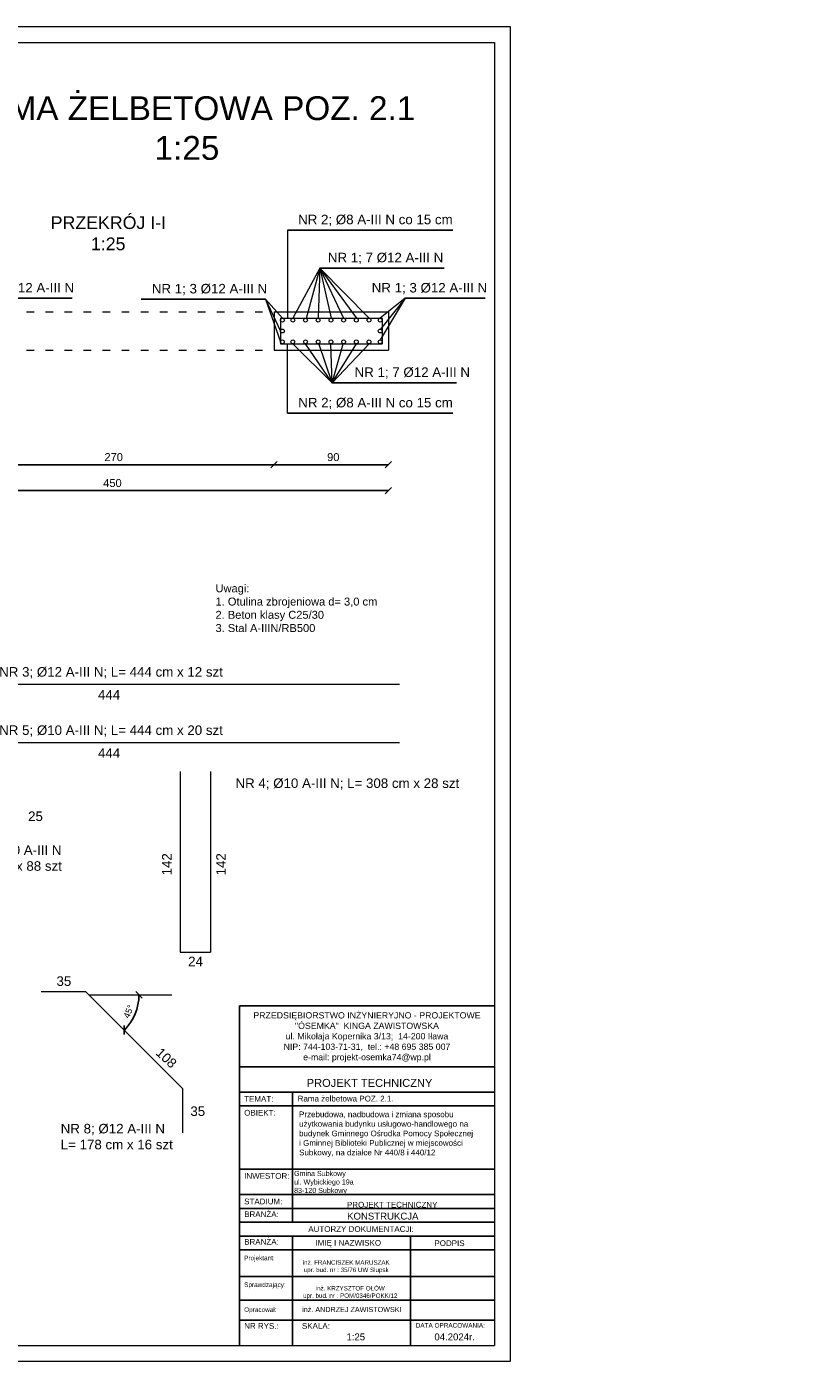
# Model space of a CAD drawing. Header units: millimetres. Extents: x 6528 to 149658, y 3342 to 12852.
# Tile 29 of 122: x 29382 to 31856, y 4387 to 8587. Entities that reach past the tile are written whole.
import ezdxf

# ---------------------------------------------------------------- set-up
doc = ezdxf.new("R2010")
doc.units = ezdxf.units.MM
doc.linetypes.add('ACAD_ISO03W100', pattern=[30, 12, -18])
doc.layers.add('R-TAB', color=1, linetype='Continuous')
doc.styles.get("Standard").update_dxf_attribs({"font": 'arial.ttf'})
doc.dimstyles.new('ISO-25', dxfattribs={"dimtxt": 2.5, "dimasz": 2.5, "dimexe": 1.25, "dimexo": 0.625, "dimtad": 1, "dimtxsty": 'Standard', "dimcen": 2.5, "dimadec": 0, "dimazin": 0, "dimtfac": 1, "dimtmove": 0, "dimatfit": 3, "dimfxl": 1, "dimarcsym": 0})

# ---------------------------------------------------------------- blocks, each defined once
blk = doc.blocks.new('_Oblique')
at = {"color": 0, "linetype": 'ByBlock', "lineweight": -2}
blk.add_line((-0.5, -0.5), (0.5, 0.5), dxfattribs=at)
blk = doc.blocks.new('*D708')
at = {"color": 0, "lineweight": -2, "transparency": 16777216}
blk.add_line((29080.8, 7208.5), (30160.8, 7208.5), dxfattribs=at)
at = {"layer": 'Defpoints', "color": 0, "transparency": 16777216}
for p in [(29080.8, 7569.3), (30160.8, 7569.3), (30160.8, 7208.5)]:
    blk.add_point(p, dxfattribs=at)
at = {"color": 0, "lineweight": -2, "transparency": 16777216, "xscale": 20, "yscale": 20, "zscale": 20, "rotation": 180}
blk.add_blockref('_Oblique', (29080.8, 7208.5), dxfattribs=at)
at = {"color": 0, "lineweight": -2, "transparency": 16777216, "xscale": 20, "yscale": 20, "zscale": 20}
blk.add_blockref('_Oblique', (30160.8, 7208.5), dxfattribs=at)
at = {"color": 0, "lineweight": 20, "transparency": 16777216, "insert": (29655.6, 7232.4), "char_height": 25, "attachment_point": 5}
blk.add_mtext('270', dxfattribs=at)
blk = doc.blocks.new('*D709')
at = {"color": 0, "lineweight": -2, "transparency": 16777216}
blk.add_line((30160.8, 7208.5), (30520.8, 7208.5), dxfattribs=at)
at = {"layer": 'Defpoints', "color": 0, "transparency": 16777216}
for p in [(30160.8, 7569.3), (30520.8, 7569.3), (30520.8, 7208.5)]:
    blk.add_point(p, dxfattribs=at)
at = {"color": 0, "lineweight": -2, "transparency": 16777216, "xscale": 20, "yscale": 20, "zscale": 20, "rotation": 180}
blk.add_blockref('_Oblique', (30160.8, 7208.5), dxfattribs=at)
at = {"color": 0, "lineweight": -2, "transparency": 16777216, "xscale": 20, "yscale": 20, "zscale": 20}
blk.add_blockref('_Oblique', (30520.8, 7208.5), dxfattribs=at)
at = {"color": 0, "lineweight": 20, "transparency": 16777216, "insert": (30347.2, 7232.4), "char_height": 25, "attachment_point": 5}
blk.add_mtext('90', dxfattribs=at)
blk = doc.blocks.new('*D710')
at = {"color": 0, "lineweight": -2, "transparency": 16777216}
blk.add_line((28720.8, 7127), (30520.8, 7127), dxfattribs=at)
at = {"layer": 'Defpoints', "color": 0, "transparency": 16777216}
for p in [(28720.8, 7569.3), (30520.8, 7569.3), (30520.8, 7127)]:
    blk.add_point(p, dxfattribs=at)
at = {"color": 0, "lineweight": -2, "transparency": 16777216, "xscale": 20, "yscale": 20, "zscale": 20, "rotation": 180}
blk.add_blockref('_Oblique', (28720.8, 7127), dxfattribs=at)
at = {"color": 0, "lineweight": -2, "transparency": 16777216, "xscale": 20, "yscale": 20, "zscale": 20}
blk.add_blockref('_Oblique', (30520.8, 7127), dxfattribs=at)
at = {"color": 0, "lineweight": 20, "transparency": 16777216, "insert": (29651.7, 7150.8), "char_height": 25, "width": 35.726, "attachment_point": 5}
blk.add_mtext('450', dxfattribs=at)
blk = doc.blocks.new('*D712')
at = {"color": 0, "lineweight": -2, "transparency": 16777216}
blk.add_arc((29578.2, 5540.3), 156.9, 315, 0, dxfattribs=at)
at = {"layer": 'Defpoints', "color": 0, "transparency": 16777216}
for p in [(29486.8, 5631.7), (29578.2, 5540.3), (29838.9, 5540.3), (29729.7, 5499.7), (29953.5, 5165)]:
    blk.add_point(p, dxfattribs=at)
at = {"color": 0, "lineweight": -2, "transparency": 16777216, "xscale": 20, "yscale": 20, "zscale": 20}
for p, rotation in [((29735.1, 5540.3), 90.0000000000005), ((29689.1, 5429.4), 225.0000000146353)]:
    blk.add_blockref('_Oblique', p, dxfattribs=dict(at, rotation=rotation))
at = {"color": 0, "lineweight": 20, "transparency": 16777216, "insert": (29702.7, 5487.8), "char_height": 20, "attachment_point": 5, "rotation": 67.1304}
blk.add_mtext('45°', dxfattribs=at)

msp = doc.modelspace()

# ---------------------------------------------------------------- linework, layer by layer
at = {"color": 2, "lineweight": 20}
msp.add_line((30904.769, 8587.03), (24964.769, 8587.03), dxfattribs=at)
at = {"lineweight": 20}
for p, q in [((30904.769, 4387.03), (30904.769, 8587.03)), ((25014.769, 8537.03), (30854.769, 8537.03)), ((30854.769, 8537.03), (30854.769, 4437.03)), ((30202.666, 7947.215), (30202.666, 7669.273)), ((30304.637, 7827.416), (30219.741, 7669.273)), ((30304.637, 7827.416), (30261.323, 7669.06)), ((30304.637, 7827.416), (30299.919, 7669.27)), ((30304.637, 7827.416), (30340.759, 7669.273)), ((30304.637, 7827.416), (30379.738, 7669.273)), ((30304.637, 7827.416), (30419.741, 7669.273)), ((30304.637, 7827.416), (30459.741, 7669.273)), ((30133.363, 7729.442), (30186.761, 7669.273)), ((30133.363, 7729.442), (30180.759, 7629.273)), ((30133.363, 7729.442), (30180.759, 7595.273)), ((30573.89, 7732.408), (30494.758, 7669.273)), ((30573.89, 7732.408), (30494.759, 7601.273)), ((30573.89, 7732.408), (30495.74, 7635.192)), ((30160.759, 7689.273), (30160.759, 7569.273)), ((30160.759, 7689.273), (30160.759, 7569.273)), ((30160.759, 7689.273), (30520.759, 7689.273)), ((30520.759, 7689.273), (30520.759, 7569.273)), ((30180.759, 7669.273), (30180.759, 7589.273)), ((30180.759, 7669.273), (30500.759, 7669.273)), ((30500.759, 7669.273), (30500.759, 7589.273)), ((30160.759, 7569.273), (30520.759, 7569.273)), ((30180.759, 7589.273), (30500.759, 7589.273)), ((30203.131, 7370.841), (30203.131, 7589.273)), ((30343.952, 7466.705), (30219.74, 7589.273)), ((30343.952, 7466.705), (30259.74, 7589.273)), ((30343.952, 7466.705), (30301.691, 7589.599)), ((30343.952, 7466.705), (30339.74, 7589.273)), ((30343.952, 7466.705), (30378.131, 7589.493)), ((30343.952, 7466.705), (30419.74, 7589.273)), ((30343.952, 7466.705), (30459.74, 7589.273)), ((28780.013, 6517.695), (30556.013, 6517.695)), ((28780.013, 6334.271), (30556.013, 6334.271)), ((29865.006, 6242.883), (29865.006, 5674.883)), ((29961.006, 6242.883), (29961.006, 5674.883)), ((29865.006, 5674.883), (29961.006, 5674.883)), ((29427.313, 5551.213), (29567.313, 5551.213)), ((29567.313, 5551.213), (29872.783, 5245.742)), ((29578.216, 5540.309), (29838.873, 5540.309)), ((29872.783, 5245.742), (29872.783, 5105.742)), ((25014.769, 4437.03), (30854.769, 4437.03)), ((24964.769, 4387.03), (30904.769, 4387.03))]:
    msp.add_line(p, q, dxfattribs=at)
for p, q in [((30202.666, 7947.215), (30723.153, 7947.215)), ((30304.637, 7827.416), (30696.003, 7827.416)), ((29133.89, 7732.408), (29525.255, 7732.408)), ((29741.998, 7729.442), (30133.363, 7729.442)), ((30573.89, 7732.408), (30825.884, 7732.408)), ((30343.952, 7466.705), (30735.317, 7466.705)), ((30203.131, 7370.841), (30723.618, 7370.841))]:
    msp.add_line(p, q)
at = {"linetype": 'ACAD_ISO03W100', "lineweight": 20, "ltscale": 2}
for p, q in [((29080.759, 7689.273), (30160.759, 7689.273)), ((29080.759, 7569.273), (30160.759, 7569.273))]:
    msp.add_line(p, q, dxfattribs=at)
at = {"lineweight": 20}
for centre in [(30186.759, 7663.273), (30219.74, 7663.273), (30259.74, 7663.273), (30299.74, 7663.273), (30339.74, 7663.273), (30379.74, 7663.273), (30419.74, 7663.273), (30459.74, 7663.273), (30494.759, 7663.273), (30186.759, 7629.273), (30494.759, 7629.273), (30186.759, 7595.273), (30219.74, 7595.273), (30259.74, 7595.273), (30299.74, 7595.273), (30339.74, 7595.273), (30379.74, 7595.273), (30419.74, 7595.273), (30459.74, 7595.273), (30494.759, 7595.273)]:
    msp.add_circle(centre, 6, dxfattribs=at)
at = {"layer": 'R-TAB', "color": 0}
for p, q in [((30051.302, 5505.54), (30854.769, 5505.54)), ((30051.302, 4565.153), (30051.302, 5505.54)), ((30051.302, 5313.501), (30854.769, 5313.501)), ((30051.302, 5234.526), (30854.769, 5234.526)), ((30218.905, 4824.786), (30218.905, 5234.526)), ((30051.302, 5191.09), (30854.769, 5191.09)), ((30051.302, 4992.131), (30854.769, 4992.131)), ((30051.302, 4911.659), (30854.769, 4911.659)), ((30051.302, 4868.222), (30854.769, 4868.222)), ((30051.302, 4824.786), (30854.769, 4824.786)), ((30051.302, 4781.35), (30854.769, 4781.35)), ((30218.905, 4565.153), (30218.905, 4781.35)), ((30590.377, 4565.153), (30590.377, 4781.35)), ((30051.302, 4737.914), (30854.769, 4737.914)), ((30051.302, 4653.696), (30854.769, 4653.696)), ((30051.302, 4579.515), (30854.769, 4579.515)), ((30051.302, 4437.03), (30051.302, 4579.515)), ((30051.302, 4579.515), (30854.769, 4579.515)), ((30051.302, 4579.515), (30854.769, 4579.515)), ((30051.302, 4579.515), (30854.769, 4579.515)), ((30218.905, 4437.03), (30218.905, 4579.515)), ((30590.377, 4437.03), (30590.377, 4579.515)), ((30051.302, 4516.677), (30854.769, 4516.677))]:
    msp.add_line(p, q, dxfattribs=at)

# ---------------------------------------------------------------- texts
at = {"attachment_point": 1}
for s, width, insert, char_height in [('\\pi58.34434;PRZEKRÓJ I-I \\P\\pi185.08376;1:25', 470.60409, (29398.877, 7990.373), 40), ('NR 2; %%C8 A-III N co 15 cm', 568.84285, (30236.392, 7995.352), 30), ('NR 1; 7 %%C12 A-III N', 568.84285, (30330.183, 7875.553), 30), ('NR 1; 3 %%C12 A-III N', 568.84285, (29167.616, 7780.545), 30), ('NR 1; 3 %%C12 A-III N', 568.84285, (29775.724, 7777.579), 30), ('NR 1; 3 %%C12 A-III N', 568.84285, (30468.244, 7780.545), 30), ('NR 1; 7 %%C12 A-III N', 568.84285, (30414.344, 7514.842), 30), ('NR 2; %%C8 A-III N co 15 cm', 568.84285, (30236.857, 7418.979), 30), ('\\A1;Uwagi:\\P1. Otulina zbrojeniowa d= 3,0 cm \\P2. Beton klasy C25/30\\P3. Stal A-IIIN/RB500', 750.43135, (29976.253, 6832.086), 25), ('NR 3; %%C12 A-III N; L= 444 cm x 12 szt ', 904.69515, (29294.939, 6571.641), 30), ('444', 904.69515, (29606.267, 6499.64), 30), ('NR 5; %%C10 A-III N; L= 444 cm x 20 szt ', 904.69515, (29294.939, 6388.217), 30), ('444', 904.69515, (29606.267, 6316.216), 30), ('NR 4; %%C10 A-III N; L= 308 cm x 28 szt ', 904.69515, (30039.162, 6221.366), 30), ('25', 904.69515, (29386.098, 6117.29), 30), ('NR 6; %%C10 A-III N^JL= 74 cm x 88 szt ', 904.69515, (29162.881, 6010.754), 30), ('24', 904.69515, (29890.043, 5660.356), 30), ('35', 904.69515, (29475.432, 5598.466), 30), ('35', 904.69515, (29897.071, 5189.062), 30), ('NR 8; %%C12 A-III N^JL= 178 cm x 16 szt ', 904.69515, (29488.797, 5134.189), 30)]:
    msp.add_mtext_dynamic_manual_height_columns(s, width=width, gutter_width=12.5, heights=[0], dxfattribs=dict(at, insert=insert, char_height=char_height))
at = {"char_height": 30, "attachment_point": 1}
for s, insert, rotation in [('142', (29807.838, 5916.17), 90), ('142', (29978.598, 5916.17), 90), ('108', (29806.055, 5376.692), 317.163007)]:
    msp.add_mtext_dynamic_manual_height_columns(s, width=904.69515, gutter_width=12.5, heights=[0], dxfattribs=dict(at, insert=insert, rotation=rotation))
at = {"lineweight": 0, "insert": (30239.482, 5173.176), "char_height": 18, "width": 610.19793, "attachment_point": 1}
msp.add_mtext('\\A1;Przebudowa, nadbudowa i zmiana sposobu użytkowania budynku usługowo-handlowego na budynek Gminnego Ośrodka Pomocy Społecznej ^Ji Gminnej Biblioteki Publicznej w miejscowości Subkowy, na działce Nr 440/8 i 440/12', dxfattribs=at)
at = {"layer": 'R-TAB', "color": 0, "ltscale": 24}
for s, insert, char_height, width, attachment_point in [('\\pi21.28194;RAMA ŻELBETOWA POZ. 2.1 \\P\\pi626.57696;1:25', (29157.855, 8368.098), 75, 1441.47248, 1), ('\\pi260.37642;PRZEKRÓJ PRZEZ \\P\\pi34.60902;KONSTRUKCJĘ DACHU B-B\\P\\pi577.59163; 1:100', (16745.238, 7636.606), 75, 1441.47248, 1), ('\\pi260.37642;PRZEKRÓJ PRZEZ \\P\\pi31.74409;KONSTRUKCJĘ DACHU A-A\\P\\pi577.59163; 1:100', (22220.652, 7565.331), 75, 1441.47248, 1), ('PRZEDSIĘBIORSTWO INŻYNIERYJNO - PROJEKTOWE\\P"ÓSEMKA"  KINGA ZAWISTOWSKA\\Pul. Mikołaja Kopernika 3/13;  14-200 Iława\\PNIP: 744-103-71-31,  tel.: +48 695 385 007\\Pe-mail: projekt-osemka74@wp.pl', (30453.258, 5407.037), 19.74375, 781.72017, 5), ('PROJEKT TECHNICZNY', (30263.461, 5275.646), 25, 1090.2179, 1), ('TEMAT:', (30066.549, 5221.639), 18, 136.70026, 1), ('Rama żelbetowa POZ. 2.1.', (30234.93, 5222.687), 18, 711.57772, 1), ('OBIEKT:', (30066.549, 5178.283), 18, 136.70026, 1), ('INWESTOR:', (30066.549, 4979.324), 18, 136.70026, 1), ('Gmina Subkowy\\Pul. Wybickiego 19a\\P83-120 Subkowy', (30223.757, 4986.11), 16, 675.77621, 1), ('STADIUM:', (30066.549, 4899.165), 18, 136.70026, 1), ('PROJEKT TECHNICZNY', (30390.273, 4888.844), 18, 1090.2179, 1), ('BRANŻA:', (30066.549, 4858.933), 18, 136.70026, 1), ('KONSTRUKCJA', (30390.726, 4854.627), 21.6, 490.72064, 1), ('\\pi208.80059;AUTORZY DOKUMENTACJI:', (30059.607, 4812.258), 18, 747.89996, 1), ('BRANŻA:', (30066.549, 4772.061), 18, 136.70026, 1), ('\\pi13.924;IMIĘ I NAZWISKO', (30277.085, 4768.878), 18, 253.42015, 1), ('PODPIS', (30665.6, 4767.775), 18, 136.70026, 1), ('Projektant:', (30066.549, 4719.483), 14.4, 136.70026, 1), ('{\\fArial|b0|i0|c0|p34;inż. FRANCISZEK MARUSZAK\\Pupr. bud. nr : 35/76 UW Słupsk}', (30387.79, 4705.121), 14, 286.92908, 2), ('Sprawdzający:', (30066.549, 4635.266), 14.4, 136.70026, 1), ('inż. KRZYSZTOF OŁÓW\\Pupr. bud. nr : POM/0346/POKK/12', (30400.592, 4623.901), 14, 326.26235, 2), ('Opracował:', (30066.549, 4556.89), 14.4, 136.70026, 1), ('inż. ANDRZEJ ZAWISTOWSKI', (30405.709, 4541.737), 16.2, 346.49963, 8), ('NR RYS.:', (30066.549, 4507.388), 18, 136.70026, 1), ('SKALA:', (30248.468, 4507.388), 18, 136.70026, 1), ('DATA OPRACOWANIA:', (30606.789, 4507.388), 14.4, 278.30723, 1), ('1:25', (30388.598, 4474.634), 21.6, 136.70026, 1), ('04.2024r.', (30665.6, 4474.634), 21.6, 136.70026, 1)]:
    msp.add_mtext(s, dxfattribs=dict(at, insert=insert, char_height=char_height, width=width, attachment_point=attachment_point))

# ---------------------------------------------------------------- dimensions: what is measured, and where the dimension line sits
at = {"lineweight": 20}
for base, p1, p2, text, picture, middle in [((30520.759, 7126.976), (28720.759, 7569.273), (30520.759, 7569.273), '450', '*D710', (29651.703, 7150.826)), ((30160.759, 7208.516), (29080.759, 7569.273), (30160.759, 7569.273), '270', '*D708', (29655.573, 7232.366)), ((30520.759, 7208.516), (30160.759, 7569.273), (30520.759, 7569.273), '90', '*D709', (30347.194, 7232.366))]:
    dim = msp.add_linear_dim(base=base, p1=p1, p2=p2, text=text, dimstyle='ISO-25', override={"dimtxt": 25, "dimasz": 20, "dimblk1": 'Oblique', "dimblk2": 'Oblique', "dimsah": 1, "dimse1": 1, "dimse2": 1, "dimtmove": 2}, dxfattribs=at)
    dim.commit()
    dim.dimension.update_dxf_attribs({"geometry": picture, "text_midpoint": middle, "dimtype": 160})
dim = msp.add_angular_dim_2l(base=(29729.738, 5499.709), line1=((29486.827, 5631.698), (29953.518, 5165.008)), line2=((29578.216, 5540.309), (29838.873, 5540.309)), dimstyle='ISO-25', override={"dimtxt": 20, "dimasz": 20, "dimblk1": 'Oblique', "dimblk2": 'Oblique', "dimsah": 1, "dimse1": 1, "dimse2": 1, "dimtmove": 2}, dxfattribs=at)
dim.commit()
dim.dimension.update_dxf_attribs({"geometry": '*D712', "text_midpoint": (29702.682, 5487.811), "dimtype": 162})

doc.saveas('drawing.dxf')
